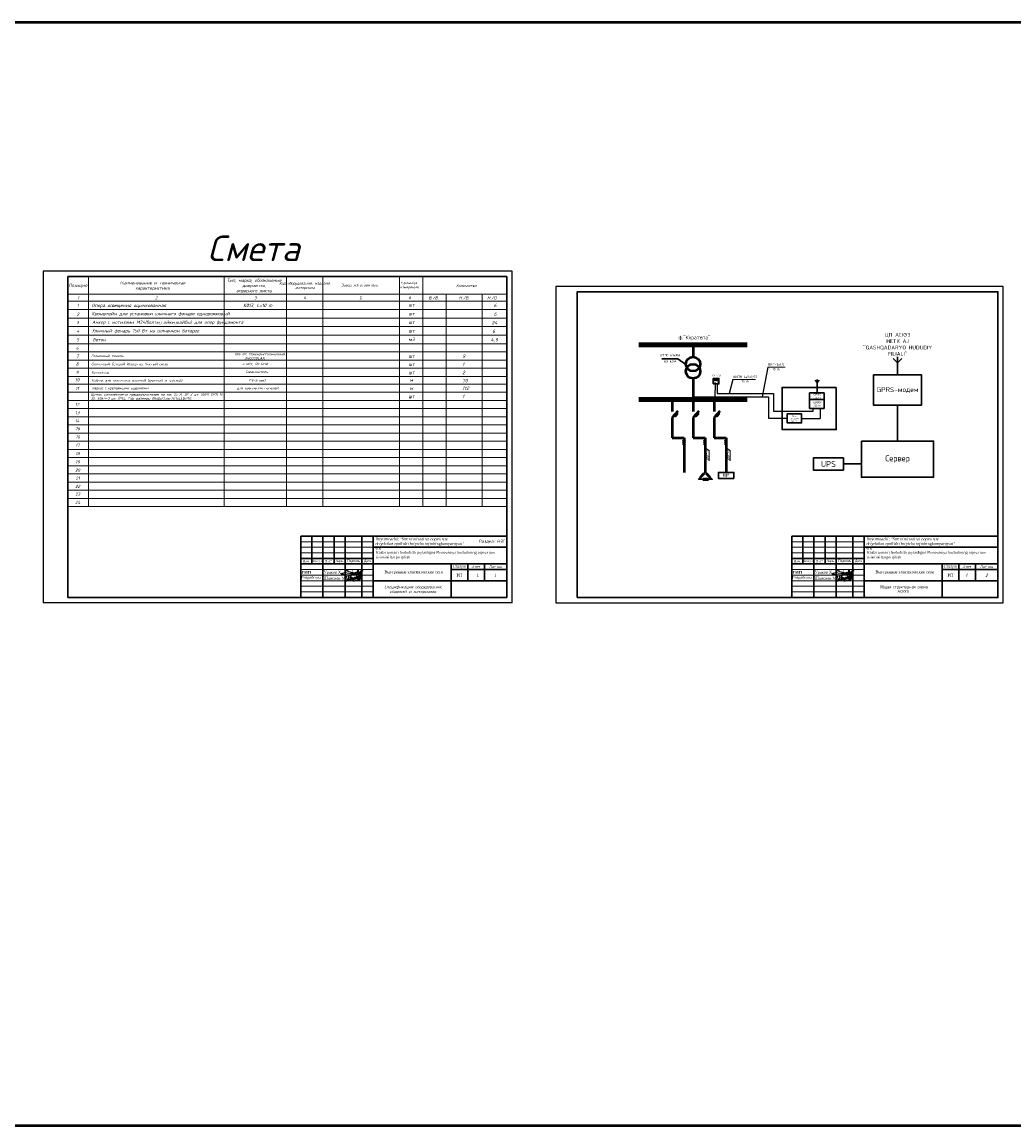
# Model space of a CAD drawing. Header units: metres. Extents: x 703615 to 712205, y 4306166 to 4311183.
# Tile 2 of 256: x 705554 to 706444, y 4306166 to 4307156. Entities that reach past the tile are written whole.
import ezdxf
from ezdxf.enums import TextEntityAlignment as Align

# ---------------------------------------------------------------- set-up
doc = ezdxf.new("R2010")
doc.units = ezdxf.units.M
doc.header["$LTSCALE"] = 0.5
for name, color, linetype in [('RAMA', 47, 'Continuous'), ('ПРИМЕЧАНИЕ', 7, 'Continuous'), ('Таблицы', 7, 'Continuous'), ('Титульный лист', 7, 'Continuous')]:
    doc.layers.add(name, color=color, linetype=linetype)
for name, color, linetype, lineweight in [('Графа', 7, 'Continuous', 30), ('Графа 20', 7, 'Continuous', 20), ('отопление о', 30, 'Continuous', 50), ('ПЛАН', 250, 'Continuous', 30), ('Размер 1', 251, 'Continuous', 20), ('Слой размерная', 7, 'Continuous', 13), ('фасонка', 30, 'Continuous', 40), ('Формат', 7, 'Continuous', 25)]:
    doc.layers.add(name, color=color, linetype=linetype, lineweight=lineweight)
doc.styles.add('ARIAL', font='arial.ttf', dxfattribs={"height": 1.75})
doc.styles.add('Arial UPS', font='times.ttf', dxfattribs={"height": 2.5})
doc.styles.add('ISO', font='isocpeui.ttf')
doc.styles.add('ISOCPEUR текстовый', font='isocpeur.ttf', dxfattribs={"width": 0.8, "oblique": 15})
doc.styles.add('M1', font='isocpeur.ttf')
doc.styles.get("Standard").update_dxf_attribs({"font": 'times.ttf'})
doc.styles.add('Style-RUSSIAN_1251 I 0.32289', font='isocpeui.ttf')
doc.styles.add('Times new roman', font='timesbd.ttf', dxfattribs={"height": 3})
doc.styles.add('X_ISO', font='isocpeui.ttf')
doc.styles.add('ЭОМ схема', font='isocpeui.ttf')

# ---------------------------------------------------------------- blocks, each defined once
blk = doc.blocks.new('A$C194E077B')
at = {"color": 5, "lineweight": 20}
for points in [[(42, -99), (83, -76), (96, -68), (110, -53), (122, -42), (131, -27), (137, -5), (137, 22), (125, 42), (110, 57), (100, 67), (80, 78), (58, 91), (13, 103), (-19, 112), (-87, 112), (-127, 112), (-231, 105), (-249, 100), (-271, 100), (-317, 88), (-348, 80), (-409, 70), (-436, 66), (-497, 49), (-543, 37), (-617, 24), (-665, 5), (-728, -12), (-787, -37), (-841, -58), (-859, -64), (-880, -77), (-894, -91), (-904, -101), (-904, -112), (-894, -123), (-871, -130), (-840, -134), (-808, -134), (-760, -134), (-737, -134), (-654, -127), (-612, -124), (-491, -116), (-389, -109), (-287, -102), (-158, -97), (-39, -97), (85, -89), (174, -89), (222, -82), (269, -75), (318, -67), (369, -63), (369, -63)], [(-162, 200), (-240, 221), (-364, 241), (-364, 276), (-310, 307), (-248, 324), (-145, 351), (-37, 351), (76, 351), (195, 319), (266, 278)], [(0, 0), (0, -92)], [(41, 2), (41, -98)], [(203, -24), (196, 1), (191, 21), (185, 44), (185, 65), (176, 81), (169, 93), (189, 73), (200, 70), (220, 70), (242, 70), (259, 75), (272, 78), (279, 90), (279, 70), (274, 51), (262, 26), (252, 0), (252, -16), (261, -33), (282, -45), (303, -50), (329, -43), (347, -33), (361, -19), (368, -6), (371, 33), (368, -6), (372, -22), (382, -27), (392, -33), (406, -29), (418, -26), (433, -12), (438, -3), (438, 39), (438, -3), (453, -18), (464, -25), (477, -25), (504, -20), (521, -3), (528, 9), (524, 23), (522, 41), (522, 48), (526, 55), (535, 63), (549, 63), (569, 49), (579, 25), (585, 1), (580, -18), (565, -26), (549, -26), (531, -8), (528, 9)], [(835, 300), (835, -171), (799, -177), (729, -165), (620, -121), (593, -75), (602, -42), (665, -20), (730, 7), (798, 17), (885, 36), (885, 36), (905, 45)], [(593, 2), (615, 20), (621, 30), (635, 45), (637, 70), (635, 45), (635, 19), (646, 1), (664, -10), (680, -10), (701, 0), (705, 13), (705, 35), (699, 66), (686, 94), (680, 122)], [(682, 123), (691, 107), (705, 87), (717, 87)], [(748, 299), (746, -138)], [(898, 116), (898, 60), (906, 31), (917, -11)], [(910, 55), (903, 116)], [(952, -13), (967, 14), (978, 53), (978, 112), (973, 131)], [(962, 114), (967, 97), (978, 53), (987, 20), (1013, 5), (1032, 10), (1061, 39), (1076, 96), (1076, 123), (1074, 180)], [(1064, 182), (1056, 151), (1045, 113), (1045, 80), (1055, 46), (1070, 20), (1088, 9), (1109, 9), (1132, 31), (1138, 57), (1138, 93)]]:
    blk.add_lwpolyline(points, dxfattribs=at)
for centre, radius, start, end in [((681, 122), 1.13, 41.39997, 190.58974), ((901, 116), 2.8, 15.30984, 164.56011), ((899, 54), 10.7, 301.20706, 10.14963), ((979, 116), 16.6, 111.912, 188.61507), ((1068, 178), 5.72, 18.18012, 138.99147), ((935, -4), 19.1, 202.86254, 330.92742)]:
    blk.add_arc(centre, radius, start, end, dxfattribs=at)
blk = doc.blocks.new('подпись')
at = {"color": 5, "lineweight": 25, "ltscale": 100}
for points in [[(0, 0), (-197, 126), (-197, 309), (-123, 591), (567, 1632), (953, 2109), (1273, 2414), (1527, 2589), (1215, 1792), (928, 1029), (653, 301), (452, -351), (337, -1266), (279, -1948), (312, -2490), (402, -2825), (550, -3092), (838, -3149), (1109, -3069), (1379, -2844), (1823, -2349), (2373, -1422), (2702, -820), (3274, 231), (3712, 1254), (3950, 2044), (4122, 2646), (4211, 2957), (4211, 3165), (4040, 3165), (3851, 2974), (3638, 2341), (3506, 1674), (3350, 976), (3274, 231), (3120, -1415), (3120, -1857), (3317, -2036), (3605, -2048), (3851, -1891), (4171, -1590), (4828, -736), (5198, -126), (5526, 553), (5978, 1354), (6150, 1952), (6273, 2417), (6429, 2974), (6479, 3340), (6421, 3531), (6214, 3468), (6044, 3207), (5855, 2707), (5740, 2219), (5543, 1396), (5452, 721), (5411, -824), (5461, -1293), (5617, -1293), (5822, -1224), (5929, -1113), (6273, -759), (6627, -458), (6988, -4), (7045, 320), (6939, 431), (6799, 332), (6709, 53), (6700, -324), (6717, -835), (6955, -991), (7218, -1090), (7530, -1056), (7694, -915), (7834, -793), (8039, -515), (8113, -294), (8146, 53), (8129, 576), (7965, 831), (7710, 907), (7407, 862), (7218, 698), (7054, 351), (7012, -4), (7054, -324), (7210, -671), (7456, -747), (7694, -660), (7883, -515), (8055, -370), (8146, -202), (8211, -4), (8129, 65), (7973, -160), (7990, -469), (8055, -770), (8417, -824), (8712, -759), (8967, -637), (9230, -458), (9509, -225), (9780, -15), (9977, 286), (10034, 629), (9977, 831), (9706, 907), (9468, 785), (9279, 553), (9098, 198), (9041, -149), (9090, -435), (9369, -602), (9706, -648), (9911, -480), (10174, -225), (10420, 42), (10510, 297), (10584, 698), (10568, 919), (10420, 1029), (10207, 976), (10010, 698), (9886, 419), (9854, 19), (9886, -271), (10108, -435), (10412, -458), (10855, -458), (11085, -347), (11274, -149), (11545, 88), (11791, 343), (11865, 530), (11800, 896), (11520, 1098), (11241, 1098), (11052, 907), (10962, 553), (11020, 187), (11274, -191), (11611, -271), (12013, -206), (12284, -46), (12596, 210), (12842, 507), (13056, 896), (13064, 1239), (12933, 1437), (12686, 1510), (12407, 1510), (12169, 1251), (12046, 946), (12071, 358), (12292, 92), (12686, -76), (13105, -8), (13524, 259), (13779, 480), (13959, 751), (13992, 1163), (14008, 1575), (13828, 1742), (13549, 1720), (13302, 1476), (13261, 1174), (13327, 717), (13639, 595), (14017, 648), (14362, 782), (14731, 961), (15125, 1228), (15511, 1540), (15955, 2143), (16685, 3313), (17038, 4339), (17548, 5552), (17580, 6032), (17392, 6143), (17194, 6143), (16833, 5990), (16193, 5479), (15462, 4778), (15068, 4042), (14772, 3424), (14616, 2547), (14575, 1575), (14534, -259), (14624, -1304), (14608, -1571), (14509, -1796), (14378, -1750), (14378, -1449), (14821, 583), (15035, 1498), (15240, 2360), (16053, 5014), (16858, 7447), (17203, 8388), (17548, 9017), (17942, 9475), (18172, 9647), (18574, 9475), (18829, 9334), (19058, 8846), (19149, 8160)], [(14813, -2173), (13228, -2295), (12276, -2455), (10970, -2715), (9780, -2959), (9016, -3058), (8614, -2879), (8515, -2555), (8819, -2032), (9180, -1590), (9599, -1129), (10954, 61), (11537, 782), (12276, 1910), (12785, 2795), (12982, 3378), (13007, 3779), (12842, 4164), (12440, 4484), (11980, 4724), (11052, 4945), (9525, 5029), (7850, 4785), (6725, 4362), (5978, 3759), (5699, 3115), (5715, 2555), (5855, 2131), (6339, 1670), (6963, 1285), (8031, 946), (9985, 480), (11405, 252), (12851, 210), (14312, 153), (14780, 175)], [(14756, 172), (16102, 122), (16866, 194), (17342, 294), (17531, 404), (17416, 522), (16973, 572), (16603, 553), (16119, 435), (15404, 153), (14945, -65), (14608, -267), (14370, -477), (14238, -785), (14206, -1216), (14353, -1502), (14977, -1605), (15593, -1453), (16004, -1266), (16423, -927), (16726, -557), (16907, -175), (17104, 362), (17285, 824), (17531, 1521), (17638, 2009), (17498, 2238), (17104, 2219), (16464, 1842), (15823, 1502), (15437, 1373), (15347, 1350), (15306, 1350)]]:
    blk.add_lwpolyline(points, dxfattribs=at)

msp = doc.modelspace()

# ---------------------------------------------------------------- hatches: boundary and pattern name
at = {"lineweight": 50}
for points in [[(706141, 4306805.48), (706141.8, 4306804.75), (706139.98, 4306802.76), (706139.18, 4306803.49)], [(706141, 4306805.48), (706141.8, 4306804.75), (706139.98, 4306802.76), (706139.18, 4306803.49)], [(706159.82, 4306805.48), (706160.61, 4306804.75), (706158.79, 4306802.76), (706157.99, 4306803.49)], [(706159.82, 4306805.48), (706160.61, 4306804.75), (706158.79, 4306802.76), (706157.99, 4306803.49)], [(706178.63, 4306805.48), (706179.42, 4306804.75), (706177.6, 4306802.76), (706176.81, 4306803.49)], [(706178.63, 4306805.48), (706179.42, 4306804.75), (706177.6, 4306802.76), (706176.81, 4306803.49)]]:
    msp.add_hatch(color=256, dxfattribs=at).paths.add_polyline_path(points)

# ---------------------------------------------------------------- linework, layer by layer
at = {"lineweight": 25}
for p, q in [((705993.89, 4306932.89, 321.54), (705572.68, 4306932.89, 321.54)), ((705572.68, 4306932.89, 321.54), (705572.68, 4306635.04, 321.54)), ((705993.89, 4306635.04, 321.54), (705993.89, 4306932.89, 321.54)), ((705911.25, 4306927.88, 321.54), (705920.6, 4306927.88, 321.54)), ((705920.6, 4306927.88, 321.54), (705920.62, 4306927.88, 321.54)), ((706223.37, 4306846.55, 321.54), (706218.23, 4306819.9, 321.54)), ((706175.85, 4306831.62, 321.54), (706175.84, 4306819.9, 321.54)), ((706177.7, 4306831.62, 321.54), (706177.67, 4306823.07, 321.54)), ((706191.88, 4306835.7, 321.54), (706188.52, 4306823.07, 321.54)), ((706156.17, 4306819.9, 321.54), (706224.01, 4306819.9, 321.54)), ((706177.67, 4306823.07, 321.54), (706228.37, 4306823.08, 321.54)), ((706188.73, 4306822.82, 321.54), (706188.32, 4306823.31, 321.54)), ((706215.29, 4306819.9, 321.54), (706224.01, 4306819.9, 321.54)), ((706218.45, 4306819.65, 321.54), (706218.04, 4306820.14, 321.54)), ((706224.01, 4306819.9, 321.54), (706224.02, 4306800.88, 321.54)), ((706228.37, 4306823.08, 321.54), (706228.37, 4306807.25, 321.54)), ((706263.96, 4306807.25, 321.54), (706263.96, 4306809.65, 321.54)), ((706270.35, 4306809.63, 321.54), (706270.35, 4306800.61, 321.54)), ((706224.02, 4306800.88, 321.54), (706240.68, 4306800.88, 321.54)), ((706228.37, 4306807.25, 321.54), (706263.96, 4306807.25, 321.54)), ((706253.64, 4306800.61, 321.54), (706270.35, 4306800.61, 321.54)), ((705993.89, 4306635.04, 321.54), (705572.68, 4306635.04, 321.54))]:
    msp.add_line(p, q, dxfattribs=at)
at = {"lineweight": 30}
for p, q in [((705988.87, 4306927.88, 321.54), (705594.74, 4306927.88, 321.54)), ((705594.74, 4306927.88, 321.54), (705594.74, 4306640.05, 321.54)), ((705988.87, 4306927.88, 321.54), (705988.87, 4306640.05, 321.54)), ((706142.37, 4306853.97, 321.54), (706128.11, 4306853.97, 321.54)), ((706149.59, 4306849.03, 321.54), (706142.37, 4306853.97, 321.54)), ((706335.91, 4306854.27, 321.54), (706339.73, 4306850.45, 321.54)), ((706339.73, 4306855.85, 321.54), (706339.73, 4306839.66, 321.54)), ((706343.55, 4306854.27, 321.54), (706339.73, 4306850.45, 321.54)), ((706156.17, 4306834.81, 321.54), (706156.17, 4306824.01, 321.54)), ((706179.19, 4306834.88, 321.54), (706174.3, 4306834.88, 321.54)), ((706265.67, 4306834.88, 321.54), (706267.58, 4306832.97, 321.54)), ((706267.58, 4306835.67, 321.54), (706267.58, 4306823.57, 321.54)), ((706269.49, 4306834.88, 321.54), (706267.58, 4306832.97, 321.54)), ((706339.73, 4306812.66, 321.54), (706339.73, 4306781.2, 321.54)), ((706307.34, 4306759.75, 321.54), (706291.14, 4306759.75, 321.54)), ((705988.87, 4306640.05, 321.54), (705594.74, 4306640.05, 321.54))]:
    msp.add_line(p, q, dxfattribs=at)
at = {"lineweight": 100}
for p, q in [((706107.58, 4306866.65, 321.54), (706204.76, 4306866.65, 321.54)), ((706107.58, 4306817.7, 321.54), (706204.76, 4306817.7, 321.54))]:
    msp.add_line(p, q, dxfattribs=at)
at = {"lineweight": 50}
for p, q in [((706156.17, 4306866.65, 321.54), (706156.17, 4306855.85, 321.54)), ((706156.17, 4306836.42, 321.54), (706156.17, 4306817.77, 321.54)), ((706137.36, 4306817.7, 321.54), (706137.36, 4306807.89, 321.54)), ((706137.36, 4306817.7, 321.54), (706137.36, 4306807.35, 321.54)), ((706137.36, 4306817.7, 321.54), (706137.36, 4306806.9, 321.54)), ((706137.36, 4306817.7, 321.54), (706137.36, 4306807.81, 321.54)), ((706137.36, 4306817.7, 321.54), (706137.36, 4306807.35, 321.54)), ((706137.36, 4306817.7, 321.54), (706137.36, 4306806.9, 321.54)), ((706156.17, 4306817.7, 321.54), (706156.17, 4306807.89, 321.54)), ((706156.17, 4306817.7, 321.54), (706156.17, 4306807.35, 321.54)), ((706156.17, 4306817.7, 321.54), (706156.17, 4306806.9, 321.54)), ((706156.17, 4306817.7, 321.54), (706156.17, 4306807.81, 321.54)), ((706156.17, 4306817.7, 321.54), (706156.17, 4306807.35, 321.54)), ((706156.17, 4306817.7, 321.54), (706156.17, 4306806.9, 321.54)), ((706174.98, 4306817.7, 321.54), (706174.98, 4306807.89, 321.54)), ((706174.98, 4306817.7, 321.54), (706174.98, 4306807.35, 321.54)), ((706174.98, 4306817.7, 321.54), (706174.98, 4306806.9, 321.54)), ((706174.98, 4306817.7, 321.54), (706174.98, 4306807.81, 321.54)), ((706174.98, 4306817.7, 321.54), (706174.98, 4306807.35, 321.54)), ((706174.98, 4306817.7, 321.54), (706174.98, 4306806.9, 321.54)), ((706142.46, 4306807.07, 321.54), (706137.36, 4306801.5, 321.54)), ((706142.46, 4306807.07, 321.54), (706137.36, 4306801.5, 321.54)), ((706137.36, 4306801.5, 321.54), (706137.36, 4306793.94, 321.54)), ((706161.28, 4306807.07, 321.54), (706156.17, 4306801.5, 321.54)), ((706161.28, 4306807.07, 321.54), (706156.17, 4306801.5, 321.54)), ((706156.17, 4306801.5, 321.54), (706156.17, 4306793.94, 321.54)), ((706180.09, 4306807.07, 321.54), (706174.98, 4306801.5, 321.54)), ((706180.09, 4306807.07, 321.54), (706174.98, 4306801.5, 321.54)), ((706174.98, 4306801.5, 321.54), (706174.98, 4306793.94, 321.54)), ((706137.36, 4306793.94, 321.54), (706137.36, 4306783.14, 321.54)), ((706156.17, 4306793.94, 321.54), (706156.17, 4306783.14, 321.54)), ((706174.98, 4306793.94, 321.54), (706174.98, 4306783.14, 321.54)), ((706137.36, 4306783.14, 321.54), (706148.15, 4306783.14, 321.54)), ((706147.39, 4306780.22, 321.54), (706148.92, 4306781.75, 321.54)), ((706147.39, 4306779.14, 321.54), (706148.92, 4306780.67, 321.54)), ((706147.39, 4306778.06, 321.54), (706148.92, 4306779.59, 321.54)), ((706148.15, 4306783.14, 321.54), (706148.15, 4306752.24, 321.54)), ((706156.17, 4306783.14, 321.54), (706166.97, 4306783.14, 321.54)), ((706166.2, 4306780.22, 321.54), (706167.73, 4306781.75, 321.54)), ((706166.2, 4306779.14, 321.54), (706167.73, 4306780.67, 321.54)), ((706166.2, 4306778.06, 321.54), (706167.73, 4306779.59, 321.54)), ((706166.97, 4306783.14, 321.54), (706166.97, 4306752.24, 321.54)), ((706174.98, 4306783.14, 321.54), (706185.78, 4306783.14, 321.54)), ((706185.02, 4306780.22, 321.54), (706186.54, 4306781.75, 321.54)), ((706185.02, 4306779.14, 321.54), (706186.54, 4306780.67, 321.54)), ((706185.02, 4306778.06, 321.54), (706186.54, 4306779.59, 321.54)), ((706185.78, 4306783.14, 321.54), (706185.78, 4306752.24, 321.54)), ((706147.39, 4306776.98, 321.54), (706148.92, 4306778.51, 321.54)), ((706166.2, 4306776.98, 321.54), (706167.73, 4306778.51, 321.54)), ((706185.02, 4306776.98, 321.54), (706186.54, 4306778.51, 321.54))]:
    msp.add_line(p, q, dxfattribs=at)
at = {"lineweight": 13}
for p, q in [((706238.89, 4306846.55, 321.54), (706223.37, 4306846.55, 321.54)), ((706212.33, 4306835.7, 321.54), (706191.88, 4306835.7, 321.54)), ((706170.7, 4306762.54, 321.54), (706170.7, 4306771.72, 321.54)), ((706189.51, 4306762.54, 321.54), (706189.51, 4306771.72, 321.54))]:
    msp.add_line(p, q, dxfattribs=at)
at = {"color": 0, "linetype": 'ByBlock', "lineweight": 50}
msp.add_lwpolyline([(703614.91, 4307156.26), (712204.71, 4307156.26), (712204.71, 4306165.84), (703614.91, 4306165.84)], close=True, dxfattribs=at)
at = {"color": 0, "elevation": 321.54}
msp.add_lwpolyline([(706032.98, 4306635.04), (706434.7, 4306635.04), (706434.7, 4306919.11), (706032.98, 4306919.11), (706032.98, 4306635.04)], dxfattribs=at)
at = {"color": 0, "lineweight": 30, "elevation": 321.54}
msp.add_lwpolyline([(706052.11, 4306639.82), (706429.92, 4306639.82), (706429.92, 4306914.33), (706052.11, 4306914.33), (706052.11, 4306639.82)], dxfattribs=at)
at = {"lineweight": 30, "elevation": 321.54}
for points in [[(706318.13, 4306839.66), (706361.33, 4306839.66), (706361.33, 4306812.66), (706318.13, 4306812.66)], [(706174.3, 4306831.62), (706179.3, 4306831.62), (706179.3, 4306836.51), (706174.3, 4306836.51)], [(706284.69, 4306828.41), (706236.1, 4306828.41), (706236.1, 4306790.62), (706284.69, 4306790.62)], [(706260.82, 4306823.57), (706273.77, 4306823.57), (706273.77, 4306817.63), (706260.82, 4306817.63)], [(706260.81, 4306817.73), (706273.77, 4306817.73), (706273.77, 4306809.63), (706260.81, 4306809.63)], [(706240.68, 4306804.66), (706253.64, 4306804.66), (706253.64, 4306796.56), (706240.68, 4306796.56)], [(706307.34, 4306780.27), (706372.12, 4306780.27), (706372.12, 4306747.88), (706307.34, 4306747.88)], [(706291.14, 4306754.36), (706264.15, 4306754.36), (706264.15, 4306765.15), (706291.14, 4306765.15)], [(706192.84, 4306746.84), (706178.97, 4306746.84), (706178.97, 4306752.24), (706192.84, 4306752.24)]]:
    msp.add_lwpolyline(points, close=True, dxfattribs=at)
at = {"lineweight": 50, "elevation": 321.54}
for points in [[(706141, 4306805.48), (706141.8, 4306804.75), (706139.98, 4306802.76), (706139.18, 4306803.49)], [(706141, 4306805.48), (706141.8, 4306804.75), (706139.98, 4306802.76), (706139.18, 4306803.49)], [(706159.82, 4306805.48), (706160.61, 4306804.75), (706158.79, 4306802.76), (706157.99, 4306803.49)], [(706159.82, 4306805.48), (706160.61, 4306804.75), (706158.79, 4306802.76), (706157.99, 4306803.49)], [(706178.63, 4306805.48), (706179.42, 4306804.75), (706177.6, 4306802.76), (706176.81, 4306803.49)], [(706178.63, 4306805.48), (706179.42, 4306804.75), (706177.6, 4306802.76), (706176.81, 4306803.49)]]:
    msp.add_lwpolyline(points, close=True, dxfattribs=at)
at = {"lineweight": 13, "elevation": 321.54}
for points in [[(706170.7, 4306771.72), (706166.95, 4306774.32)], [(706189.51, 4306771.72), (706185.77, 4306774.32)]]:
    msp.add_lwpolyline(points, dxfattribs=at)
at = {"color": 7, "lineweight": 30, "ltscale": 30, "elevation": 321.54}
msp.add_lwpolyline([(706166.97, 4306752.24), (706161.16, 4306746.04), (706173.37, 4306746.04), (706166.97, 4306752.24)], dxfattribs=at)
for points in [[(706162.19, 4306748.12), (706165.35, 4306751.5), (706166.33, 4306750.58), (706163.17, 4306747.2)], [(706171.9, 4306748.12), (706168.74, 4306751.5), (706167.76, 4306750.58), (706170.92, 4306747.2)], [(706165.15, 4306746.71), (706169.78, 4306746.71), (706169.78, 4306745.37), (706165.15, 4306745.37)]]:
    msp.add_lwpolyline(points, close=True, dxfattribs=at)
at = {"lineweight": 50}
for centre in [(706156.17, 4306849.37, 321.54), (706156.17, 4306842.9, 321.54)]:
    msp.add_circle(centre, 6.48, dxfattribs=at)
at = {"layer": 'Графа'}
for p, q in [((705803.87, 4306695.05, 321.54), (705988.87, 4306695.05, 321.54)), ((705803.87, 4306695.05, 321.54), (705803.87, 4306640.05, 321.54)), ((705813.87, 4306695.05, 321.54), (705813.87, 4306670.05, 321.54)), ((705823.87, 4306695.05, 321.54), (705823.87, 4306640.05, 321.54)), ((705833.87, 4306695.05, 321.54), (705833.87, 4306670.05, 321.54)), ((705843.87, 4306695.05, 321.54), (705843.87, 4306640.05, 321.54)), ((705858.87, 4306695.05, 321.54), (705858.87, 4306640.05, 321.54)), ((705868.87, 4306695.05, 321.54), (705868.87, 4306640.05, 321.54)), ((705988.87, 4306695.05, 321.54), (705988.87, 4306640.05, 321.54)), ((706244.69, 4306695.05, 321.54), (706429.69, 4306695.05, 321.54)), ((706244.69, 4306695.05, 321.54), (706244.69, 4306640.05, 321.54)), ((706254.69, 4306695.05, 321.54), (706254.69, 4306670.05, 321.54)), ((706264.69, 4306695.05, 321.54), (706264.69, 4306640.05, 321.54)), ((706274.69, 4306695.05, 321.54), (706274.69, 4306670.05, 321.54)), ((706284.69, 4306695.05, 321.54), (706284.69, 4306640.05, 321.54)), ((706299.69, 4306695.05, 321.54), (706299.69, 4306640.05, 321.54)), ((706309.69, 4306695.05, 321.54), (706309.69, 4306640.05, 321.54)), ((706429.69, 4306695.05, 321.54), (706429.69, 4306640.05, 321.54)), ((705868.87, 4306685.05, 321.54), (705988.87, 4306685.05, 321.54)), ((706309.69, 4306685.05, 321.54), (706429.69, 4306685.05, 321.54)), ((705803.87, 4306675.05, 321.54), (705868.87, 4306675.05, 321.54)), ((706244.69, 4306675.05, 321.54), (706309.69, 4306675.05, 321.54)), ((705803.87, 4306670.05, 321.54), (705988.87, 4306670.05, 321.54)), ((705938.87, 4306670.05, 321.54), (705938.87, 4306640.05, 321.54)), ((705938.87, 4306665.05, 321.54), (705988.87, 4306665.05, 321.54)), ((705953.87, 4306670.05, 321.54), (705953.87, 4306655.05, 321.54)), ((705968.87, 4306670.05, 321.54), (705968.87, 4306655.05, 321.54)), ((706244.69, 4306670.05, 321.54), (706429.69, 4306670.05, 321.54)), ((706379.69, 4306670.05, 321.54), (706379.69, 4306640.05, 321.54)), ((706379.69, 4306665.05, 321.54), (706429.69, 4306665.05, 321.54)), ((706394.69, 4306670.05, 321.54), (706394.69, 4306655.05, 321.54)), ((706409.69, 4306670.05, 321.54), (706409.69, 4306655.05, 321.54)), ((705868.87, 4306655.05, 321.54), (705988.87, 4306655.05, 321.54)), ((706309.69, 4306655.05, 321.54), (706429.69, 4306655.05, 321.54)), ((705803.87, 4306640.05, 321.54), (705988.87, 4306640.05, 321.54)), ((706244.69, 4306640.05, 321.54), (706429.69, 4306640.05, 321.54))]:
    msp.add_line(p, q, dxfattribs=at)
at = {"layer": 'Графа 20'}
for p, q in [((705803.87, 4306690.05, 321.54), (705868.87, 4306690.05, 321.54)), ((705803.87, 4306685.05, 321.54), (705868.87, 4306685.05, 321.54)), ((706244.69, 4306690.05, 321.54), (706309.69, 4306690.05, 321.54)), ((706244.69, 4306685.05, 321.54), (706309.69, 4306685.05, 321.54)), ((705803.87, 4306680.05, 321.54), (705868.87, 4306680.05, 321.54)), ((706244.69, 4306680.05, 321.54), (706309.69, 4306680.05, 321.54)), ((705803.87, 4306665.05, 321.54), (705868.87, 4306665.05, 321.54)), ((706244.69, 4306665.05, 321.54), (706309.69, 4306665.05, 321.54)), ((705803.87, 4306660.05, 321.54), (705868.87, 4306660.05, 321.54)), ((705803.87, 4306655.05, 321.54), (705868.87, 4306655.05, 321.54)), ((706244.69, 4306660.05, 321.54), (706309.69, 4306660.05, 321.54)), ((706244.69, 4306655.05, 321.54), (706309.69, 4306655.05, 321.54)), ((705803.87, 4306650.05, 321.54), (705868.87, 4306650.05, 321.54)), ((705803.87, 4306645.05, 321.54), (705868.87, 4306645.05, 321.54)), ((706244.69, 4306650.05, 321.54), (706309.69, 4306650.05, 321.54)), ((706244.69, 4306645.05, 321.54), (706309.69, 4306645.05, 321.54))]:
    msp.add_line(p, q, dxfattribs=at)
at = {"layer": 'отопление о', "color": 0, "lineweight": 18}
for p, q in [((705613.45, 4306927.88, 321.54), (705613.45, 4306721.54, 321.54)), ((705735.03, 4306721.54, 321.54), (705735.03, 4306927.88, 321.54)), ((705791.15, 4306927.88, 321.54), (705791.15, 4306721.54, 321.54)), ((705823.88, 4306927.88, 321.54), (705823.88, 4306721.54, 321.54)), ((705892.54, 4306927.88, 321.54), (705892.54, 4306721.54, 321.54)), ((705913.4, 4306927.88, 321.54), (705913.4, 4306721.54, 321.54)), ((705594.74, 4306912.13, 321.54), (705988.87, 4306912.13, 321.54)), ((705934.63, 4306912.13, 321.54), (705934.63, 4306721.54, 321.54)), ((705966.79, 4306912.13, 321.54), (705966.79, 4306721.54, 321.54)), ((705594.74, 4306905.76, 321.54), (705988.87, 4306905.76, 321.54)), ((705594.74, 4306898.43, 321.54), (705988.87, 4306898.43, 321.54)), ((705594.74, 4306890.72, 321.54), (705988.87, 4306890.72, 321.54)), ((705594.74, 4306883.02, 321.54), (705988.87, 4306883.02, 321.54)), ((705594.74, 4306875.31, 321.54), (705988.87, 4306875.31, 321.54)), ((705594.74, 4306867.61, 321.54), (705988.87, 4306867.61, 321.54)), ((705594.74, 4306860.28, 321.54), (705988.87, 4306860.28, 321.54)), ((705594.74, 4306852.95, 321.54), (705988.87, 4306852.95, 321.54)), ((705594.74, 4306845.62, 321.54), (705988.87, 4306845.62, 321.54)), ((705594.74, 4306838.29, 321.54), (705988.87, 4306838.29, 321.54)), ((705594.74, 4306831.46, 321.54), (705988.87, 4306831.46, 321.54)), ((705594.74, 4306824.13, 321.54), (705988.87, 4306824.13, 321.54)), ((705594.74, 4306816.8, 321.54), (705988.87, 4306816.8, 321.54)), ((705594.74, 4306809.47, 321.54), (705988.87, 4306809.47, 321.54)), ((705594.74, 4306802.14, 321.54), (705988.87, 4306802.14, 321.54)), ((705594.74, 4306794.82, 321.54), (705988.87, 4306794.82, 321.54)), ((705594.74, 4306787.49, 321.54), (705988.87, 4306787.49, 321.54)), ((705594.74, 4306780.16, 321.54), (705988.87, 4306780.16, 321.54)), ((705594.74, 4306772.83, 321.54), (705988.87, 4306772.83, 321.54)), ((705594.74, 4306772.83, 321.54), (705988.87, 4306772.83, 321.54)), ((705594.74, 4306765.5, 321.54), (705988.87, 4306765.5, 321.54)), ((705594.74, 4306758.18, 321.54), (705988.87, 4306758.18, 321.54)), ((705594.74, 4306750.85, 321.54), (705988.87, 4306750.85, 321.54)), ((705594.74, 4306743.52, 321.54), (705988.87, 4306743.52, 321.54)), ((705594.74, 4306736.19, 321.54), (705988.87, 4306736.19, 321.54)), ((705594.74, 4306728.86, 321.54), (705988.87, 4306728.86, 321.54)), ((705594.74, 4306721.54, 321.54), (705988.87, 4306721.54, 321.54))]:
    msp.add_line(p, q, dxfattribs=at)
at = {"layer": 'фасонка', "color": 0, "lineweight": 25, "ltscale": 60}
for p, q in [((705950.76, 4306927.88, 321.54), (705594.74, 4306927.88, 321.54)), ((705953.33, 4306927.88, 321.54), (705988.87, 4306927.88, 321.54)), ((705988.87, 4306912.13, 321.54), (705988.87, 4306717.46, 321.54)), ((705594.74, 4306665.72, 321.54), (705594.74, 4306906.72, 321.54))]:
    msp.add_line(p, q, dxfattribs=at)

# ---------------------------------------------------------------- block references
at = {"color": 7, "lineweight": 30, "xscale": 0.008941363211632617, "yscale": 0.008941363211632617, "zscale": 0.008941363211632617}
for p in [(705848.26, 4306661.98, 321.54), (706289.07, 4306661.98, 321.54)]:
    msp.add_blockref('A$C194E077B', p, dxfattribs=at)
at = {"color": 0, "linetype": 'ByBlock', "lineweight": 25, "xscale": 0.0008018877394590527, "yscale": 0.0008018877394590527, "zscale": 0.0008018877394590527}
for p in [(705844.01, 4306656.98, 321.54), (706284.83, 4306656.98, 321.54)]:
    msp.add_blockref('подпись', p, dxfattribs=at)

# ---------------------------------------------------------------- texts
at = {"linetype": 'ByBlock', "lineweight": 50, "style": 'Style-RUSSIAN_1251 I 0.32289'}
for s, p in [('1', (706400.66, 4306658.46, 321.54)), ('2', (706418.45, 4306658.46, 321.54))]:
    msp.add_text(s, height=3, dxfattribs=at).set_placement(p)
at = {"color": 0, "lineweight": 15, "char_height": 3, "width": 127.0454, "attachment_point": 4, "style": 'X_ISO'}
for s, insert in [('{\\C256;\\c0;Опора освещения оцинкованная }', (705616.24, 4306901.59, 321.54)), ('{\\C256;\\c0;Кронштейн для установки уличного фонаря однорожковый  }', (705616.17, 4306894.28, 321.54))]:
    msp.add_mtext(s, dxfattribs=dict(at, insert=insert))
at = {"linetype": 'ByBlock', "lineweight": 25, "ltscale": 10}
for s, insert, char_height, width, attachment_point, style in [('{\\C256;\\c0;К013, L=10 m}', (705765.3, 4306901.73, 321.54), 3, 33.4, 5, 'X_ISO'), ('Анкер с метизами М24(болты,гайки,шайбы) для опор фундамента', (705616.56, 4306888.44, 321.54), 2.8984, 133.6371, 1, 'X_ISO'), ('{\\fISOCPEUR|b0|i1|c204|p34;Уличный фонарь 150 Вт на солнечном батарее}', (705616.57, 4306880.72, 321.54), 2.8984, 139.4615, 1, 'ARIAL'), ('{\\C0;Бетон}', (705617.19, 4306872.81), 2.8984, 28.0012, 1, 'X_ISO')]:
    msp.add_mtext(s, dxfattribs=dict(at, insert=insert, char_height=char_height, width=width, attachment_point=attachment_point, style=style))
at = {"color": 0, "linetype": 'ByBlock', "lineweight": 25, "ltscale": 20, "attachment_point": 1, "style": 'X_ISO'}
for s, insert, char_height, width in [('шт', (705900.6, 4306903.97, 321.54), 3.151, 7.7903), ('6', (705977.1, 4306903.61, 321.54), 3.15, 3.8326), ('шт', (705900.6, 4306896.26, 321.54), 3.151, 7.7903), ('6', (705977.1, 4306895.9, 321.54), 3.15, 3.8326), ('шт', (705900.6, 4306888.56, 321.54), 3.151, 7.7903), ('шт', (705900.6, 4306880.85, 321.54), 3.151, 7.7903), ('24', (705975.38, 4306888.2, 321.54), 3.151, 3.8326), ('6', (705975.96, 4306880.49, 321.54), 3.15, 3.8326), ('м3', (705900.6, 4306873.14, 321.54), 3.151, 7.7903), ('4,9', (705974.46, 4306872.79, 321.54), 3.151, 3.8326), ('шт', (705900.6, 4306858.11, 321.54), 3.151, 7.7903), ('шт', (705900.6, 4306850.78, 321.54), 3.151, 7.7903), ('9', (705948.95, 4306858.1, 321.54), 3.15, 3.8326), ('1', (705948.95, 4306850.77, 321.54), 3.15, 3.8326), ('шт', (705900.6, 4306843.45, 321.54), 3.151, 7.7903), ('м', (705901.64, 4306836.73, 321.54), 3.15, 7.7903), ('70', (705948.95, 4306836.11, 321.54), 3.151, 3.8326), ('112', (705948.95, 4306829.28, 321.54), 3.151, 3.8326), ('шт', (705900.6, 4306821.96, 321.54), 3.151, 7.7903), ('м', (705901.64, 4306829.4, 321.54), 3.15, 7.7903), ('1', (705948.95, 4306821.95, 321.54), 3.15, 3.8326)]:
    msp.add_mtext(s, dxfattribs=dict(at, insert=insert, char_height=char_height, width=width))
at = {"lineweight": 30, "attachment_point": 5, "style": 'M1'}
for s, width, gutter_width, insert, char_height in [('\\A1;{\\C0;\\P\\A0;ф."Коратепа" }', 121.2045, 45.38, (706157.48, 4306875.56, 321.54), 3.2393), ('ЦП АСКУЭ \\PHETK AJ \\P"QASHQADARYO HUDUDIY FILIALI" ', 62.7134, 35.89, (706339.83, 4306867.07, 321.54), 3.4161), ('КТПС 63кВА', 36.6638, 45.38, (706135.73, 4306857.29, 321.54), 2.16), ('63 kVA', 21.0015, 45.38, (706135.73, 4306851.82, 321.54), 2.16), ('ВВГ-3х1,5', 21.0015, 45.38, (706230.61, 4306848.71, 321.54), 2.16), ('10 m', 21.0015, 45.38, (706230.61, 4306844.75, 321.54), 2.16), ('Wh', 8.6382, 620.87, (706176.8, 4306833.25, 321.54), 2.716), ('ККПВ 4х2х0,52', 21.0015, 45.38, (706203.03, 4306837.61, 321.54), 2.1595), ('10 m', 21.0015, 45.38, (706203.03, 4306833.97, 321.54), 2.16), ('{\\fISOCPEUR|b1|i1|c204|p34;GPRS\\Pшлюз}', 64.7862, 45.38, (706267.29, 4306820.33, 321.54), 1.8356), ('GPRS-модем', 64.7862, 45.38, (706339.73, 4306826.16, 321.54), 4.319), ('\\pxt42;{\\fISOCPEUR|b1|i1|c204|p34;Интерфейс\\P\\ptz;RS-232C\\P/RS-485}', 12.1478, 45.38, (706267.27, 4306813.56, 321.54), 1.0798), ('{\\fISOCPEUR|b1|i1|c204|p34;Блок\\Pпитания\\PБП-24}', 11.9381, 45.38, (706247, 4306800.54, 321.54), 1.2957), ('UPS', 26.9943, 45.38, (706277.64, 4306759.75, 321.54), 5.399), ('Сервер', 64.7862, 45.38, (706339.73, 4306764.07, 321.54), 5.399), ('ЩУ', 26.9943, 45.38, (706185.81, 4306749.54, 321.54), 2.699)]:
    msp.add_mtext_dynamic_manual_height_columns(s, width=width, gutter_width=gutter_width, heights=[0], dxfattribs=dict(at, insert=insert, char_height=char_height))
at = {"color": 0, "linetype": 'ByBlock', "lineweight": 25, "ltscale": 20, "insert": (705948.95, 4306843.44, 321.54), "char_height": 3.15, "attachment_point": 1, "style": 'X_ISO'}
msp.add_mtext('2', dxfattribs=at)
at = {"lineweight": 30, "insert": (706177.06, 4306839.2, 321.54), "char_height": 1.62, "width": 22.2647, "attachment_point": 5, "style": 'M1'}
msp.add_mtext('ЕХ-518', dxfattribs=at)
at = {"lineweight": 30, "char_height": 1.836, "attachment_point": 5, "rotation": 90, "style": 'M1'}
for insert in [(706169.33, 4306767.4, 321.54), (706188.14, 4306767.4, 321.54)]:
    msp.add_mtext_dynamic_manual_height_columns('АВВГ-1', width=21.0015, gutter_width=45.38, heights=[0], dxfattribs=dict(at, insert=insert))
at = {"linetype": 'ByBlock', "ltscale": 30, "insert": (705974.26, 4306690.2, 321.54), "char_height": 3.3258, "width": 45.4222, "attachment_point": 5}
msp.add_mtext('{\\fISOCPEUR|b1|i1|c204|p34;\\H0.8333x; \\fISOCPEUR|b0|i1|c204|p34;Раздел: НЭС}', dxfattribs=at)
at = {"layer": 'RAMA', "insert": (705761.51, 4306964.73, 321.54), "char_height": 22.95, "width": 706.2764, "attachment_point": 2, "style": 'ISO'}
msp.add_mtext('{\\C0;Смета}', dxfattribs=at)
at = {"layer": 'отопление о', "color": 0, "lineweight": 18, "style": 'X_ISO'}
for s, height, p in [('Позиция', 2.806, (705603.87, 4306918.68, 321.54)), ('1', 2.81, (705604.09, 4306907.46, 321.54)), ('2', 2.81, (705674.24, 4306907.54, 321.54)), ('3', 2.81, (705763.09, 4306907.38, 321.54)), ('4', 2.81, (705807.51, 4306907.82, 321.54)), ('5', 2.81, (705857.39, 4306907.1, 321.54)), ('6', 2.81, (705901.89, 4306907.8, 321.54)), ('В./В.', 2.806, (705923.27, 4306907.4, 321.54)), ('Н./В.', 2.806, (705950.54, 4306907.4, 321.54)), ('Н./О', 2.806, (705975.44, 4306907.4, 321.54)), ('1', 2.81, (705603.67, 4306900.55, 321.54)), ('2', 2.81, (705603.83, 4306892.73, 321.54)), ('3', 2.81, (705603.58, 4306885.25, 321.54)), ('4', 2.81, (705603.83, 4306877.57, 321.54)), ('5', 2.81, (705603.71, 4306869.79, 321.54)), ('6', 2.81, (705603.36, 4306862.21, 321.54)), ('8', 2.81, (705603.25, 4306848.04, 321.54)), ('7', 2.81, (705603.51, 4306855.26, 321.54)), ('9', 2.81, (705603.25, 4306840.58, 321.54)), ('10', 2.806, (705603.25, 4306833.81, 321.54)), ('11', 2.806, (705603.25, 4306826.21, 321.54)), ('12', 2.806, (705603.25, 4306811.66, 321.54)), ('13', 2.806, (705603.25, 4306804.31, 321.54)), ('14', 2.806, (705603.25, 4306796.98, 321.54)), ('16', 2.806, (705603.73, 4306790.06, 321.54)), ('16', 2.806, (705603.73, 4306782.73, 321.54)), ('17', 2.806, (705603.59, 4306775.3, 321.54)), ('18', 2.806, (705603.59, 4306767.68, 321.54)), ('19', 2.806, (705603.59, 4306760.25, 321.54)), ('20', 2.806, (705603.59, 4306752.92, 321.54)), ('21', 2.806, (705603.59, 4306745.6, 321.54)), ('22', 2.806, (705603.59, 4306738.27, 321.54)), ('23', 2.806, (705603.59, 4306731.28, 321.54)), ('24', 2.806, (705603.59, 4306723.91, 321.54))]:
    msp.add_text(s, height=height, dxfattribs=at).set_placement(p, align=Align.CENTER)
at = {"layer": 'ПЛАН', "color": 18, "lineweight": 9, "true_color": 0x000000, "char_height": 2.5, "width": 7.3567, "attachment_point": 1, "line_spacing_factor": 0.6, "style": 'Times new roman'}
for insert in [(705804.78, 4306663.78, 321.54), (706245.6, 4306663.78, 321.54)]:
    msp.add_mtext('ГИП', dxfattribs=dict(at, insert=insert))
at = {"layer": 'ПРИМЕЧАНИЕ', "attachment_point": 5, "style": 'ЭОМ схема'}
for s, insert, char_height, width in [('Наименование и техническая\\Pхарактеристика\\P{\\O }', (705670.9, 4306917.25, 321.54), 2.8058, 120.0871), ('Тип, марка, обозначение документа,\\Pопросного листа ', (705762.01, 4306919.48, 321.54), 2.8058, 61.0541), ('Код оборудования, изделия,\\Pматериала ', (705807.74, 4306919.62, 321.54), 2.3381, 41.4066), ('Завод изготовитель\\P\\P ', (705856.9, 4306916.2, 321.54), 2.3381, 40.717), ('Единица\\Pизмерения \\P\\P ', (705901, 4306916.12, 321.54), 2.338, 20.924), ('Количество ', (705952.57, 4306919.76, 321.54), 2.3381, 20.3585)]:
    msp.add_mtext(s, dxfattribs=dict(at, insert=insert, char_height=char_height, width=width))
at = {"layer": 'Размер 1', "color": 0, "lineweight": 15, "ltscale": 20, "style": 'X_ISO'}
for s, height, p in [('550 Вт, Монокристалический', 2.1958, (705744.44, 4306857.13, 321.54)), ('Солнечный Сетевой Инвертор, Чистый синус', 2.1958, (705615.9, 4306848.37, 321.54)), ('Солнечный панель ', 2.1958, (705615.9, 4306855.65, 321.54)), ('5 кВт, On Grid', 2.1958, (705751.57, 4306848.57, 321.54)), ('JINCOSOLAR', 2.196, (705753.22, 4306853.46, 321.54)), ('Коннектор', 2.196, (705616.31, 4306840.88, 321.54)), ('Соединитель', 2.1958, (705754.36, 4306841.31, 321.54)), ('Кабель для солнечных панелей (красный и черный)', 2.1958, (705616.25, 4306833.47, 321.54)), ('для крепления панелей', 2.1958, (705746.66, 4306826.81, 321.54)), ('PV-6 мм2', 2.196, (705757.32, 4306833.54, 321.54)), ('Каркас с крепежными иделиями', 2.1958, (705616.57, 4306826.75, 321.54))]:
    msp.add_text(s, height=height, dxfattribs=at).set_placement(p)
at = {"layer": 'Размер 1', "color": 0, "lineweight": 15, "ltscale": 20, "insert": (705669.57, 4306820.04, 321.54), "char_height": 2.19585, "width": 108.4508, "attachment_point": 5, "style": 'X_ISO'}
msp.add_mtext('\\pxql;Щиток комплектуется предохранителем на ток 25 А, 2Р-3 шт, ОИП1 OPN-M, 3S, 60kA-3 шт. IP54; Габ. размеры (ВхШхГ),мм:265х440х150. ', dxfattribs=at)
at = {"layer": 'Слой размерная', "color": 7, "lineweight": 20, "attachment_point": 5}
for s, insert, char_height, width in [('{\\fTimes New Roman|b0|i0|c204|p18;Изм.}', (705808.92, 4306672.55, 321.54), 2, 10.0865), ('{\\fTimes New Roman|b0|i0|c204|p18;Кол.уч.}', (705818.92, 4306672.55, 321.54), 2, 9.9135), ('{\\fTimes New Roman|b0|i0|c204|p18;Лист}', (705828.87, 4306672.55, 321.54), 2, 10), ('{\\fTimes New Roman|b0|i0|c0|p18;N\\fTimes New Roman|b0|i0|c204|p18;док.}', (705838.87, 4306672.6, 321.54), 2, 10), ('{\\fTimes New Roman|b0|i0|c204|p18;Подпись}', (705851.37, 4306672.55, 321.54), 2, 15), ('{\\fTimes New Roman|b0|i0|c204|p18;Дата}', (705863.87, 4306672.55, 321.54), 2, 10), ('{\\fTimes New Roman|b0|i0|c204|p18;Изм.}', (706249.73, 4306672.55, 321.54), 2, 10.0865), ('{\\fTimes New Roman|b0|i0|c204|p18;Кол.уч.}', (706259.73, 4306672.55, 321.54), 2, 9.9135), ('{\\fTimes New Roman|b0|i0|c204|p18;Лист}', (706269.69, 4306672.55, 321.54), 2, 10), ('{\\fTimes New Roman|b0|i0|c0|p18;N\\fTimes New Roman|b0|i0|c204|p18;док.}', (706279.69, 4306672.6, 321.54), 2, 10), ('{\\fTimes New Roman|b0|i0|c204|p18;Подпись}', (706292.19, 4306672.55, 321.54), 2, 15), ('{\\fTimes New Roman|b0|i0|c204|p18;Дата}', (706304.69, 4306672.55, 321.54), 2, 10), ('{\\fTimes New Roman|b0|i0|c204|p18;РП}', (705946.36, 4306660.05, 27.82), 2.5, 20), ('1', (705962.9, 4306660.05, 27.82), 2.5, 20), ('1', (705978.52, 4306660.05, 27.82), 2.5, 20), ('{\\fTimes New Roman|b0|i0|c204|p18;РП}', (706387.18, 4306660.05, 27.82), 2.5, 20)]:
    msp.add_mtext(s, dxfattribs=dict(at, insert=insert, char_height=char_height, width=width))
at = {"layer": 'Слой размерная', "color": 7, "linetype": 'Continuous', "lineweight": 20, "char_height": 2.5, "attachment_point": 5}
for s, insert, width in [('{\\fTimes New Roman|b0|i0|c204|p18;Стадия}', (705946.12, 4306667.6, 27.82), 20), ('{\\fTimes New Roman|b0|i0|c204|p18;Лист}', (705961.37, 4306667.6, 27.82), 15), ('{\\fTimes New Roman|b0|i0|c204|p18;Листов}', (705978.87, 4306667.55, 27.82), 20), ('{\\fTimes New Roman|b0|i0|c204|p18;Стадия}', (706386.94, 4306667.6, 27.82), 20), ('{\\fTimes New Roman|b0|i0|c204|p18;Лист}', (706402.19, 4306667.6, 27.82), 15), ('{\\fTimes New Roman|b0|i0|c204|p18;Листов}', (706419.69, 4306667.55, 27.82), 20)]:
    msp.add_mtext(s, dxfattribs=dict(at, insert=insert, width=width))
at = {"layer": 'Таблицы', "ltscale": 0.6, "style": 'ISOCPEUR текстовый'}
for s, p in [('Общая структурная схема', (706323.73, 4306648.27, 321.54)), ('АСКУЭ', (706339.6, 4306644.22, 321.54))]:
    msp.add_text(s, height=2.5, dxfattribs=at).set_placement(p)
at = {"layer": 'Таблицы', "ltscale": 0.6, "char_height": 2.5, "width": 68.985, "attachment_point": 5, "style": 'ISOCPEUR текстовый'}
for insert in [(705904.38, 4306662.57, 321.54), (706345.2, 4306662.57, 321.54)]:
    msp.add_mtext('{\\fTimes New Roman|b0|i0|c0|p18;\\Q0;\\W1;\\C7;  \\fTimes New Roman|b0|i0|c204|p18;Внутренние электрические сети}', dxfattribs=dict(at, insert=insert))
at = {"layer": 'Таблицы', "lineweight": 25, "ltscale": 0.6, "insert": (705904.96, 4306647.02, 321.54), "char_height": 2.5, "width": 67.2372, "attachment_point": 5, "style": 'X_ISO'}
msp.add_mtext('Спецификация оборудования, \\Pизделий и материалов.', dxfattribs=at)
at = {"layer": 'Титульный лист', "linetype": 'Continuous', "ltscale": 1000, "char_height": 2.5, "attachment_point": 1, "style": 'Arial UPS'}
for s, insert, width in [('\\pxql;{\\C7;Buyurtmachi: "Suv ta\'minoti va oqova suv ob\'yektlari qurilishi bo\'yicha injiniringkompaniyasi" UK}', (705870.94, 4306693.65, 321.54), 80.0407), ('\\pxql;{\\C7;Buyurtmachi: "Suv ta\'minoti va oqova suv ob\'yektlari qurilishi bo\'yicha injiniringkompaniyasi" UK}', (706311.75, 4306693.65, 321.54), 80.0407), ('\\pxql;{\\H1.00436x;\\C7;Kasbi tumani hududida joylashgan Renovasiya hududining oqova suv\\Ptizimini barpo\\C256; qilish}', (705871.23, 4306681.67, 321.54), 134.0404), ('\\pxql;{\\H1.00436x;\\C7;Kasbi tumani hududida joylashgan Renovasiya hududining oqova suv\\Ptizimini barpo\\C256; qilish}', (706312.05, 4306681.67, 321.54), 134.0404)]:
    msp.add_mtext(s, dxfattribs=dict(at, insert=insert, width=width))
at = {"layer": 'Формат', "color": 7, "ltscale": 100, "char_height": 2.5, "width": 20, "attachment_point": 5}
for s, insert in [('Ураков Х', (705832.33, 4306662.29, 321.54)), ('Ураков Х', (706273.15, 4306662.29, 321.54)), ('Разработал', (705813.43, 4306657.57, 321.54)), ('Шамсиев М', (705834.08, 4306657.29, 321.54)), ('Разработал', (706254.25, 4306657.57, 321.54)), ('Шамсиев М', (706274.89, 4306657.29, 321.54))]:
    msp.add_mtext(s, dxfattribs=dict(at, insert=insert))

doc.saveas('drawing.dxf')
